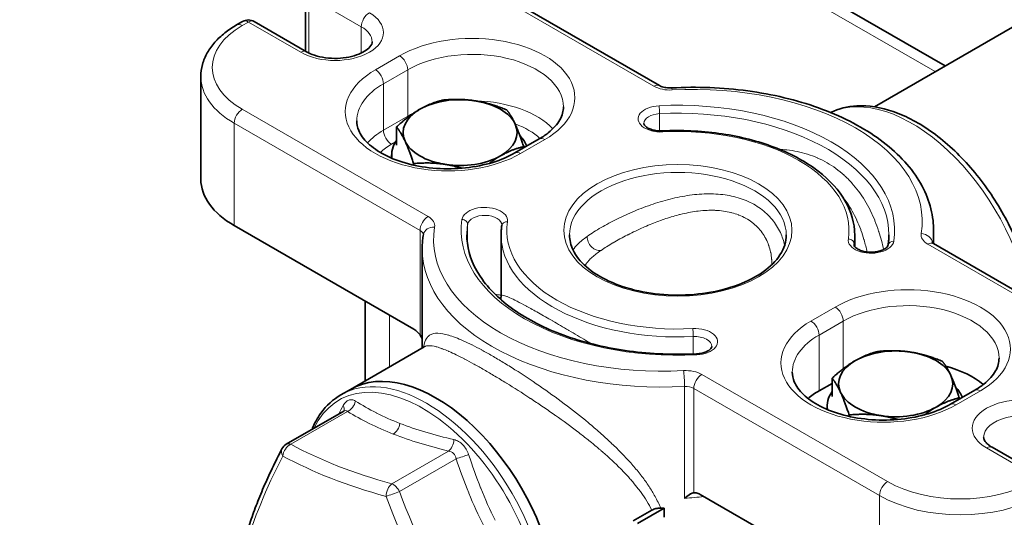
# Model space of a CAD drawing. Header units: millimetres. Extents: x 0 to 2970, y 0 to 2100.
# Tile 14 of 41: x 451 to 505, y 369 to 396. Entities that reach past the tile are written whole.
import ezdxf

# ---------------------------------------------------------------- set-up
doc = ezdxf.new("R2010")
doc.units = ezdxf.units.MM
doc.header["$LTSCALE"] = 5
doc.layers.add('Spigoli tangenti visibili(ISO)', color=7, linetype='Continuous', lineweight=15, true_color=0x00803f)
doc.layers.add('Spigoli visibili(ISO)', color=7, linetype='Continuous', lineweight=35)

msp = doc.modelspace()

# ---------------------------------------------------------------- linework, layer by layer
at = {"layer": 'Spigoli tangenti visibili(ISO)'}
for p, q in [((500.762, 393.325), (441.583, 427.492)), ((475.17, 398.405), (485.348, 392.528)), ((466.442, 394.348), (466.442, 397.448)), ((466.442, 397.448), (469.315, 395.789)), ((462.796, 395.853), (463.127, 396.044)), ((463.127, 396.044), (466, 394.386)), ((469.315, 394.348), (469.315, 395.789)), ((471.414, 394.194), (470.088, 393.429)), ((470.53, 392.664), (471.856, 393.429)), ((471.856, 390.877), (471.856, 393.429)), ((470.53, 390.112), (470.53, 392.664)), ((472.974, 385.384), (462.796, 391.26)), ((471.856, 390.877), (470.53, 390.112)), ((485.653, 390.075), (485.653, 391.021)), ((462.354, 384.881), (462.354, 390.495)), ((462.354, 390.495), (472.532, 384.619)), ((478.043, 388.836), (479.369, 389.602)), ((470.972, 389.347), (471.186, 389.47)), ((475.142, 383.805), (475.142, 384.953)), ((472.532, 384.619), (472.532, 378.894)), ((496.311, 383.809), (496.311, 383.884)), ((500.348, 383.868), (510.526, 377.992)), ((495.279, 380.416), (493.953, 379.651)), ((470.861, 377.144), (470.861, 379.97)), ((494.395, 378.885), (495.721, 379.651)), ((495.721, 377.034), (495.721, 379.651)), ((473.694, 378.969), (473.694, 378.968)), ((487.505, 377.845), (487.505, 378.799)), ((494.395, 375.823), (494.395, 378.885)), ((473.694, 378.154), (473.694, 378.154)), ((498.151, 370.848), (487.974, 376.724)), ((487.03, 376.062), (487.03, 369.939)), ((487.532, 370.234), (487.532, 375.958)), ((487.532, 375.958), (497.709, 370.082)), ((501.908, 375.058), (503.234, 375.823)), ((468.557, 374.692), (465.447, 372.896)), ((470.989, 370.726), (474.099, 372.521)), ((503.565, 372.698), (506.438, 371.039)), ((474.512, 372.101), (471.402, 370.306)), ((497.709, 370.082), (497.709, 364.469)), ((476.104, 369.902), (476.103, 369.902))]:
    msp.add_line(p, q, dxfattribs=at)
for centre, major_axis, ratio, start_param, end_param in [((467.878, 395.47), (2.656, 0), 0.57735, 3.926991, 7.068583), ((469.757, 396.044), (-0.312, -0.541), 0.57735, 3.926991, 5.497787), ((463.127, 395.534), (-0.313, 0.541), 0.57735, 5.497787, 6.283185), ((463.127, 395.534), (0.312, 0.541), 0.57735, 0, 0.785398), ((466.773, 393.557), (-5.625, 0), 0.57735, 5.497787, 7.068583), ((462.796, 395.343), (-0.313, 0.541), 0.57735, 5.497787, 6.283185), ((467.878, 394.96), (2.031, 0), 0.57735, 0, 0.785398), ((475.391, 391.898), (5.625, 0), 0.57735, 5.497787, 8.63938), ((466, 393.876), (0.312, 0.541), 0.57735, 0, 0.785398), ((475.391, 391.388), (5, 0), 0.57735, 0, 2.356194), ((471.414, 393.684), (0.313, -0.541), 0.57735, 0.785398, 2.356194), ((474.065, 391.133), (-5.625, 0), 0.57735, 5.497787, 8.63938), ((470.088, 392.919), (-0.313, 0.541), 0.57735, 3.926991, 5.497787), ((466.773, 393.046), (-6.25, 0), 0.57735, 0, 0.785398), ((474.065, 390.622), (-5, 0), 0.57735, 5.497787, 6.283185), ((485.348, 392.018), (0.312, 0.541), 0.57735, 0, 0.785398), ((486.232, 393.039), (-1.25, 0), 0.57735, 0.785398, 1.666419), ((486.351, 391.81), (-0.035, 0.624), 0.077957, 5.665545, 6.283185), ((487.545, 385.136), (12.5, 0), 0.57735, 6.187562, 7.949605), ((475.391, 388.836), (-5, 0), 0.57735, 3.630252, 4.67539), ((499.477, 382.84), (-4.688, 8.119), 0.57735, 4.156618, 6.233164), ((462.796, 390.75), (0.312, 0.541), 0.57735, 0.785398, 2.356194), ((485.735, 390.737), (-1.25, 0), 0.57735, 4.799655, 7.941248), ((486.661, 384.626), (11.875, 0), 0.57735, 6.195919, 7.941248), ((485.626, 391.201), (-0.016, 0.312), 0.071162, 4.095111, 5.665907), ((486.661, 384.371), (11.563, 0), 0.57735, 0, 1.658063), ((475.391, 388.836), (-5, 0), 0.57735, 5.407926, 5.497787), ((472.298, 390.622), (-0.313, 0.541), 0.57735, 0.785398, 0.904525), ((485.735, 390.482), (-0.938, 0), 0.57735, 4.799655, 6.283185), ((474.065, 388.071), (-5, 0), 0.57735, 5.497787, 5.794526), ((470.972, 389.857), (0.313, -0.541), 0.57735, 3.926991, 5.497787), ((475.391, 388.326), (4.375, 0), 0.57735, 0.556987, 1.002693), ((485.844, 389.763), (-0.016, 0.312), 0.071162, 5.665907, 6.283185), ((486.661, 384.626), (9.375, 0), 0.57735, 6.195919, 7.941248), ((479.369, 389.091), (-0.313, 0.541), 0.57735, 5.497787, 6.283185), ((474.065, 387.56), (4.375, 0), 0.57735, 2.356194, 2.584605), ((478.043, 388.326), (-0.313, 0.541), 0.57735, 5.497787, 6.283185), ((486.661, 384.371), (5.938, 0), 0.57735, 0, 3.141593), ((476.076, 385.161), (-1.25, 0), 0.57735, 3.054326, 6.195919), ((472.974, 384.874), (0.312, 0.541), 0.57735, 0.785398, 2.356194), ((472.09, 384.874), (1.25, 0), 0.57735, 6.187562, 7.068583), ((486.661, 384.626), (-11.875, 0), 0.57735, 6.195919, 7.941248), ((474.831, 384.969), (0.309, -0.047), 0.81339, 0.122638, 1.693435), ((476.076, 384.906), (0.938, 0), 0.57735, 0, 3.054326), ((473.334, 384.295), (-0.617, 0.102), 0.812766, 4.846603, 6.283185), ((485.777, 384.116), (-12.5, 0), 0.57735, 6.187562, 7.949605), ((486.661, 384.371), (-11.562, 0), 0.57735, 6.195919, 6.283185), ((477.321, 384.843), (-0.309, 0.047), 0.81339, 4.835027, 6.283185), ((486.661, 384.626), (-9.375, 0), 0.57735, 6.195919, 7.941248), ((472.09, 384.363), (0.625, 0), 0.57735, 0.038717, 0.785398), ((486.661, 384.371), (-9.688, 0), 0.57735, 0, 1.658063), ((482.218, 384.096), (0.357, -0.513), 0.748646, 3.882997, 5.988085), ((497.245, 384.092), (1.25, 0), 0.57735, 3.054326, 6.195919), ((496, 383.899), (0.309, -0.047), 0.81339, 0.122638, 1.693435), ((486.661, 384.371), (9.687, 0), 0.57735, 6.195919, 6.283185), ((501.232, 384.379), (-1.25, 0), 0.57735, 6.187562, 7.068583), ((499.988, 383.937), (0.617, -0.102), 0.812766, 0.195599, 1.70501), ((487.545, 384.626), (13.125, 0), 0.57735, 6.191143, 6.283185), ((485.777, 383.606), (-13.125, 0), 0.57735, 0, 1.666419), ((497.245, 383.836), (-0.938, 0), 0.57735, 6.195919, 6.283185), ((498.491, 383.773), (-0.309, 0.047), 0.81339, 4.835027, 6.283185), ((500.348, 383.358), (0.312, 0.541), 0.57735, 0, 0.785398), ((499.256, 378.12), (5.625, 0), 0.57735, 5.497787, 8.63938), ((495.279, 379.906), (-0.313, 0.541), 0.57735, 3.926991, 5.497787), ((499.256, 377.609), (5, 0), 0.57735, 0, 2.356194), ((487.587, 378.515), (1.25, 0), 0.57735, 4.799655, 7.941248), ((497.93, 377.354), (-5.625, 0), 0.57735, 5.497787, 8.63938), ((493.953, 379.14), (0.313, -0.541), 0.57735, 0.785398, 2.356194), ((487.478, 378.979), (0.016, -0.312), 0.071162, 0.953518, 2.524315), ((487.587, 378.26), (0.938, 0), 0.57735, 0, 1.658063), ((497.93, 376.844), (-5, 0), 0.57735, 5.497787, 6.283185), ((487.696, 377.541), (-0.016, 0.312), 0.071162, 5.665907, 6.283185), ((472.889, 367.49), (-4.688, 8.119), 0.57735, 3.141593, 6.283185), ((487.09, 376.214), (1.25, 0), 0.57735, 0.785398, 1.666419), ((486.97, 376.422), (-0.035, 0.624), 0.077957, 4.094749, 5.665545), ((487.974, 376.214), (-0.312, -0.541), 0.57735, 3.926991, 5.497787), ((472.684, 367.371), (4.589, -7.949), 0.57735, 5.902661, 9.805302), ((487.09, 375.703), (0.625, 0), 0.57735, 0.785398, 1.666419), ((505.443, 373.782), (-2.656, 0), 0.57735, 3.926991, 7.068583), ((503.234, 375.313), (-0.313, 0.541), 0.57735, 5.497787, 6.283185), ((467.801, 374.988), (0.549, -0.299), 0.63405, 0.079747, 0.784149), ((468.486, 375.236), (0.322, 0.536), 0.751567, 3.952868, 5.18344), ((501.908, 374.548), (-0.313, 0.541), 0.57735, 5.497787, 6.283185), ((505.443, 373.272), (-2.031, 0), 0.57735, 3.926991, 6.283185), ((470.998, 374.001), (0.228, 0.582), 0.661693, 3.833499, 5.023789), ((465.517, 372.352), (-0.299, -0.549), 0.732604, 3.920911, 5.265288), ((465.517, 372.352), (-0.313, 0.541), 0.57735, 5.657232, 6.283185), ((489.133, 383.886), (29.598, 3.815), 0.478361, 3.725626, 3.992424), ((474.029, 373.065), (0.149, 0.607), 0.55188, 3.75252, 4.983091), ((503.565, 372.187), (0.312, 0.541), 0.57735, 0, 0.785398), ((485.34, 382.07), (-21.719, -21.346), 0.333862, 5.490574, 5.757373), ((465.517, 372.352), (-0.555, 0.286), 0.661709, 0, 0.882877), ((489.188, 383.464), (-30.203, -3.893), 0.478361, 0.584033, 0.850832), ((474.855, 372.225), (0.593, 0.198), 0.017674, 4.089764, 5.320335), ((471.06, 370.181), (-0.166, -0.603), 0.579024, 3.768598, 5.112975), ((471.06, 370.181), (0.313, -0.541), 0.57735, 1.468442, 2.515639), ((486.661, 366.765), (-7.812, 0), 0.57735, 4.967692, 4.96771), ((498.151, 370.337), (-0.312, -0.541), 0.57735, 3.926991, 5.497787), ((502.129, 373.144), (-5.625, 0), 0.57735, 0.785398, 2.356194), ((471.06, 370.181), (-0.586, -0.218), 0.005895, 0.849238, 2.193615), ((494.089, 378.844), (10.164, -28.059), 0.812223, 4.722495, 4.989294), ((502.129, 372.634), (6.25, 0), 0.57735, 3.926991, 5.497787), ((493.823, 378.748), (-10.372, 28.632), 0.812223, 1.580903, 1.847701), ((485.777, 377.482), (13.125, 0), 0.57735, 4.808012, 4.889542)]:
    msp.add_ellipse(centre, major_axis=major_axis, ratio=ratio, start_param=start_param, end_param=end_param, dxfattribs=at)
msp.add_ellipse((486.661, 384.626), major_axis=(-6.25, 0), ratio=0.57735, dxfattribs=at)
for points, knots in [([(492.224, 389.066), (492.352, 389.061), (492.478, 389.051), (492.603, 389.038), (492.611, 389.037), (492.619, 389.036), (492.628, 389.035), (493.015, 388.993), (493.392, 388.916), (493.757, 388.8), (493.762, 388.799), (493.766, 388.797), (493.77, 388.796), (493.953, 388.738), (494.134, 388.67), (494.31, 388.593), (494.312, 388.592), (494.314, 388.591), (494.316, 388.59), (494.493, 388.512), (494.665, 388.425), (494.832, 388.329), (495.165, 388.137), (495.476, 387.91), (495.765, 387.649), (495.768, 387.646), (495.771, 387.643), (495.774, 387.64), (495.916, 387.512), (496.052, 387.375), (496.182, 387.232), (496.186, 387.227), (496.19, 387.222), (496.195, 387.217), (496.322, 387.075), (496.443, 386.926), (496.558, 386.772), (496.562, 386.765), (496.567, 386.759), (496.572, 386.752), (496.803, 386.438), (497.007, 386.101), (497.188, 385.74), (497.193, 385.73), (497.198, 385.72), (497.203, 385.71), (497.289, 385.536), (497.37, 385.356), (497.444, 385.173), (497.449, 385.162), (497.453, 385.151), (497.458, 385.14), (497.531, 384.958), (497.598, 384.772), (497.659, 384.584), (497.663, 384.572), (497.667, 384.561), (497.671, 384.549), (497.773, 384.232), (497.86, 383.907), (497.932, 383.574)], [0.01272792, 0.01272792, 0.01272792, 0.01272792, 0.01344651, 0.01344651, 0.01344651, 0.01349329, 0.01349329, 0.01349329, 0.01571625, 0.01571625, 0.01571625, 0.01574217, 0.01574217, 0.01574217, 0.01685345, 0.01685345, 0.01685345, 0.01686662, 0.01686662, 0.01686662, 0.01799081, 0.01799081, 0.01799081, 0.02023994, 0.02023994, 0.02023994, 0.02026447, 0.02026447, 0.02026447, 0.02136438, 0.02136438, 0.02136438, 0.02140063, 0.02140063, 0.02140063, 0.02248882, 0.02248882, 0.02248882, 0.02253507, 0.02253507, 0.02253507, 0.0247377, 0.0247377, 0.0247377, 0.02479815, 0.02479815, 0.02479815, 0.02586214, 0.02586214, 0.02586214, 0.02592674, 0.02592674, 0.02592674, 0.02698659, 0.02698659, 0.02698659, 0.02705283, 0.02705283, 0.02705283, 0.02883395, 0.02883395, 0.02883395, 0.02883395]), ([(482.462, 384.782), (482.594, 384.858), (482.732, 384.934), (482.875, 385.011), (483.018, 385.087), (483.167, 385.163), (483.319, 385.238), (483.622, 385.389), (483.941, 385.535), (484.275, 385.674), (484.442, 385.744), (484.613, 385.812), (484.784, 385.877), (484.956, 385.942), (485.128, 386.004), (485.303, 386.063), (485.477, 386.121), (485.653, 386.176), (485.831, 386.228), (486.008, 386.279), (486.188, 386.327), (486.367, 386.37), (486.726, 386.455), (487.081, 386.522), (487.436, 386.565), (487.613, 386.587), (487.789, 386.604), (487.965, 386.614), (488.142, 386.624), (488.318, 386.628), (488.49, 386.625), (488.835, 386.619), (489.167, 386.587), (489.487, 386.526), (489.647, 386.496), (489.804, 386.458), (489.957, 386.412), (490.111, 386.367), (490.261, 386.314), (490.404, 386.254), (490.69, 386.135), (490.952, 385.988), (491.191, 385.814), (491.31, 385.727), (491.424, 385.632), (491.53, 385.532), (491.636, 385.432), (491.733, 385.327), (491.824, 385.217), (492.004, 384.997), (492.155, 384.756), (492.274, 384.499), (492.377, 384.277), (492.455, 384.046), (492.509, 383.809)], [0, 0, 0, 0, 0.00089252, 0.00089252, 0.00089252, 0.00178504, 0.00178504, 0.00178504, 0.00357007, 0.00357007, 0.00357007, 0.00446259, 0.00446259, 0.00446259, 0.00535511, 0.00535511, 0.00535511, 0.00624763, 0.00624763, 0.00624763, 0.00714014, 0.00714014, 0.00714014, 0.00892518, 0.00892518, 0.00892518, 0.0098177, 0.0098177, 0.0098177, 0.01071022, 0.01071022, 0.01071022, 0.01249525, 0.01249525, 0.01249525, 0.01338777, 0.01338777, 0.01338777, 0.01428029, 0.01428029, 0.01428029, 0.01606533, 0.01606533, 0.01606533, 0.01695784, 0.01695784, 0.01695784, 0.01785036, 0.01785036, 0.01785036, 0.0196354, 0.0196354, 0.0196354, 0.02118383, 0.02118383, 0.02118383, 0.02118383]), ([(497.024, 383.441), (496.977, 383.663), (496.924, 383.882), (496.863, 384.097), (496.86, 384.106), (496.857, 384.115), (496.855, 384.124), (496.804, 384.299), (496.748, 384.472), (496.687, 384.641), (496.683, 384.65), (496.68, 384.659), (496.677, 384.668), (496.615, 384.837), (496.546, 385.004), (496.472, 385.167), (496.469, 385.175), (496.465, 385.183), (496.461, 385.191), (496.308, 385.523), (496.132, 385.836), (495.931, 386.125), (495.927, 386.131), (495.923, 386.136), (495.919, 386.142), (495.859, 386.228), (495.796, 386.312), (495.731, 386.395)], [0.007014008, 0.007014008, 0.007014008, 0.007014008, 0.008212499, 0.008212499, 0.008212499, 0.0082634, 0.0082634, 0.0082634, 0.009239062, 0.009239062, 0.009239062, 0.009289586, 0.009289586, 0.009289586, 0.010265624, 0.010265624, 0.010265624, 0.010313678, 0.010313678, 0.010313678, 0.012318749, 0.012318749, 0.012318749, 0.01235649, 0.01235649, 0.01235649, 0.012955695, 0.012955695, 0.012955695, 0.012955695]), ([(491.81, 382.746), (491.81, 382.835), (491.807, 382.925), (491.8, 383.013), (491.799, 383.026), (491.798, 383.038), (491.797, 383.05), (491.787, 383.17), (491.77, 383.288), (491.746, 383.405), (491.743, 383.416), (491.741, 383.426), (491.739, 383.437), (491.713, 383.555), (491.681, 383.671), (491.641, 383.785), (491.638, 383.794), (491.635, 383.802), (491.632, 383.811), (491.59, 383.927), (491.541, 384.04), (491.485, 384.15), (491.482, 384.156), (491.479, 384.162), (491.476, 384.168), (491.356, 384.395), (491.206, 384.605), (491.023, 384.794), (490.932, 384.888), (490.832, 384.977), (490.726, 385.058), (490.724, 385.06), (490.721, 385.062), (490.718, 385.065), (490.615, 385.143), (490.506, 385.214), (490.392, 385.279), (490.385, 385.283), (490.378, 385.286), (490.371, 385.29), (490.26, 385.352), (490.142, 385.407), (490.02, 385.456), (490.009, 385.461), (489.997, 385.465), (489.985, 385.47), (489.866, 385.516), (489.74, 385.557), (489.612, 385.59), (489.596, 385.594), (489.579, 385.599), (489.563, 385.603), (489.296, 385.669), (489.018, 385.707), (488.73, 385.72), (488.705, 385.721), (488.68, 385.722), (488.654, 385.723), (488.525, 385.727), (488.394, 385.726), (488.261, 385.721), (488.1, 385.714), (487.938, 385.7), (487.776, 385.681), (487.744, 385.677), (487.712, 385.673), (487.681, 385.669), (487.386, 385.63), (487.091, 385.572), (486.794, 385.498), (486.761, 385.49), (486.728, 385.481), (486.694, 385.472), (486.562, 385.438), (486.429, 385.4), (486.297, 385.36), (486.264, 385.35), (486.232, 385.34), (486.199, 385.33), (486.066, 385.288), (485.935, 385.244), (485.804, 385.198), (485.773, 385.187), (485.743, 385.176), (485.712, 385.165), (485.58, 385.117), (485.448, 385.067), (485.318, 385.015), (485.29, 385.004), (485.262, 384.993), (485.235, 384.982), (485.101, 384.928), (484.969, 384.872), (484.838, 384.815), (484.814, 384.805), (484.79, 384.794), (484.767, 384.784), (484.475, 384.655), (484.196, 384.521), (483.93, 384.386), (483.915, 384.379), (483.901, 384.372), (483.887, 384.365), (483.757, 384.298), (483.63, 384.231), (483.506, 384.164), (483.497, 384.159), (483.488, 384.155), (483.479, 384.15), (483.354, 384.081), (483.233, 384.013), (483.117, 383.946), (483.111, 383.943), (483.106, 383.94), (483.1, 383.937), (482.858, 383.795), (482.64, 383.66), (482.448, 383.527)], [0.03346454, 0.03346454, 0.03346454, 0.03346454, 0.03401856, 0.03401856, 0.03401856, 0.03409512, 0.03409512, 0.03409512, 0.03484555, 0.03484555, 0.03484555, 0.03491504, 0.03491504, 0.03491504, 0.03567253, 0.03567253, 0.03567253, 0.03573058, 0.03573058, 0.03573058, 0.03649952, 0.03649952, 0.03649952, 0.03654186, 0.03654186, 0.03654186, 0.0381535, 0.0381535, 0.0381535, 0.0389581, 0.0389581, 0.0389581, 0.03898049, 0.03898049, 0.03898049, 0.0397607, 0.0397607, 0.0397607, 0.03980747, 0.03980747, 0.03980747, 0.04056341, 0.04056341, 0.04056341, 0.04063446, 0.04063446, 0.04063446, 0.0413665, 0.0413665, 0.0413665, 0.04146145, 0.04146145, 0.04146145, 0.0429814, 0.0429814, 0.0429814, 0.04311543, 0.04311543, 0.04311543, 0.04379374, 0.04379374, 0.04379374, 0.04460983, 0.04460983, 0.04460983, 0.0447694, 0.0447694, 0.0447694, 0.04625571, 0.04625571, 0.04625571, 0.04642338, 0.04642338, 0.04642338, 0.04708575, 0.04708575, 0.04708575, 0.04725037, 0.04725037, 0.04725037, 0.04792027, 0.04792027, 0.04792027, 0.04807736, 0.04807736, 0.04807736, 0.04875941, 0.04875941, 0.04875941, 0.04890434, 0.04890434, 0.04890434, 0.04960345, 0.04960345, 0.04960345, 0.04973133, 0.04973133, 0.04973133, 0.05130223, 0.05130223, 0.05130223, 0.05138531, 0.05138531, 0.05138531, 0.05215609, 0.05215609, 0.05215609, 0.0522123, 0.0522123, 0.0522123, 0.05300226, 0.05300226, 0.05300226, 0.05303929, 0.05303929, 0.05303929, 0.05469326, 0.05469326, 0.05469326, 0.05469326]), ([(481.696, 384.294), (481.807, 384.374), (481.926, 384.454), (482.182, 384.616), (482.318, 384.699), (482.462, 384.782)], [0.059111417, 0.059111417, 0.059111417, 0.059111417, 0.060087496, 0.060087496, 0.061063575, 0.061063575, 0.061063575, 0.061063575]), ([(480.912, 383.558), (480.983, 383.662), (481.074, 383.767), (481.322, 384.01), (481.492, 384.148), (481.696, 384.294)], [0.055920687, 0.055920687, 0.055920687, 0.055920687, 0.057325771, 0.057325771, 0.059111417, 0.059111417, 0.059111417, 0.059111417]), ([(482.448, 383.527), (482.255, 383.395), (482.094, 383.271), (481.96, 383.15), (481.957, 383.147), (481.953, 383.144), (481.95, 383.141), (481.887, 383.083), (481.831, 383.027), (481.781, 382.97), (481.778, 382.966), (481.774, 382.963), (481.771, 382.959), (481.723, 382.903), (481.681, 382.848), (481.646, 382.794), (481.643, 382.789), (481.64, 382.785), (481.637, 382.78), (481.616, 382.746), (481.598, 382.713), (481.582, 382.68)], [0.001741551, 0.001741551, 0.001741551, 0.001741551, 0.003397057, 0.003397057, 0.003397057, 0.003438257, 0.003438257, 0.003438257, 0.00422481, 0.00422481, 0.00422481, 0.00427958, 0.00427958, 0.00427958, 0.005052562, 0.005052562, 0.005052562, 0.005117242, 0.005117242, 0.005117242, 0.005596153, 0.005596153, 0.005596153, 0.005596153]), ([(476.661, 381.102), (476.68, 381.102), (476.699, 381.102), (476.717, 381.102), (476.784, 381.101), (476.842, 381.094), (476.888, 381.081), (476.924, 381.07), (476.952, 381.057), (476.973, 381.04)], [0.0033638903, 0.0033638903, 0.0033638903, 0.0033638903, 0.0034956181, 0.0034956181, 0.0034956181, 0.0039823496, 0.0039823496, 0.0039823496, 0.0043522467, 0.0043522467, 0.0043522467, 0.0043522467]), ([(476.973, 381.028), (476.973, 381.054), (476.99, 381.067), (477.026, 381.068), (477.026, 381.068), (477.027, 381.068), (477.028, 381.068), (477.061, 381.068), (477.111, 381.058), (477.178, 381.035), (477.181, 381.035), (477.183, 381.034), (477.185, 381.033), (477.218, 381.022), (477.256, 381.008), (477.297, 380.991), (477.3, 380.99), (477.303, 380.989), (477.306, 380.988), (477.348, 380.971), (477.395, 380.951), (477.446, 380.928), (477.449, 380.926), (477.453, 380.925), (477.456, 380.923), (477.563, 380.875), (477.688, 380.815), (477.835, 380.74), (477.84, 380.738), (477.845, 380.736), (477.849, 380.733), (477.998, 380.658), (478.17, 380.567), (478.362, 380.464), (478.366, 380.462), (478.371, 380.459), (478.376, 380.456), (478.57, 380.352), (478.784, 380.234), (479.019, 380.102), (479.021, 380.1), (479.024, 380.099), (479.026, 380.098), (479.263, 379.965), (479.524, 379.816), (479.801, 379.656), (479.803, 379.655), (479.806, 379.653), (479.809, 379.652), (480.085, 379.492), (480.375, 379.323), (480.676, 379.145), (480.682, 379.142), (480.688, 379.138), (480.694, 379.135), (480.993, 378.958), (481.304, 378.773), (481.625, 378.581), (481.635, 378.575), (481.644, 378.569), (481.653, 378.564), (481.738, 378.513), (481.824, 378.462), (481.909, 378.41)], [0.00175855, 0.00175855, 0.00175855, 0.00175855, 0.00377569, 0.00377569, 0.00377569, 0.00382003, 0.00382003, 0.00382003, 0.00566354, 0.00566354, 0.00566354, 0.00571998, 0.00571998, 0.00571998, 0.00660746, 0.00660746, 0.00660746, 0.00666718, 0.00666718, 0.00666718, 0.00755138, 0.00755138, 0.00755138, 0.00761248, 0.00761248, 0.00761248, 0.00943923, 0.00943923, 0.00943923, 0.00949721, 0.00949721, 0.00949721, 0.01132707, 0.01132707, 0.01132707, 0.0113726, 0.0113726, 0.0113726, 0.01321492, 0.01321492, 0.01321492, 0.01323298, 0.01323298, 0.01323298, 0.01508487, 0.01508487, 0.01508487, 0.01510276, 0.01510276, 0.01510276, 0.01695316, 0.01695316, 0.01695316, 0.01699061, 0.01699061, 0.01699061, 0.01882493, 0.01882493, 0.01882493, 0.01887845, 0.01887845, 0.01887845, 0.01936328, 0.01936328, 0.01936328, 0.01936328]), ([(485.723, 369.394), (485.63, 369.612), (485.524, 369.827), (485.407, 370.038), (485.306, 370.22), (485.197, 370.399), (485.08, 370.577), (485.062, 370.604), (485.044, 370.631), (485.026, 370.659), (484.903, 370.841), (484.772, 371.021), (484.635, 371.199), (484.618, 371.22), (484.602, 371.241), (484.585, 371.263), (484.442, 371.445), (484.29, 371.627), (484.133, 371.806), (484.119, 371.822), (484.106, 371.838), (484.092, 371.853), (483.755, 372.233), (483.394, 372.601), (483.012, 372.963), (483.004, 372.971), (482.996, 372.978), (482.989, 372.985), (482.798, 373.165), (482.603, 373.343), (482.402, 373.52), (482.397, 373.525), (482.392, 373.53), (482.387, 373.534), (482.183, 373.713), (481.974, 373.892), (481.762, 374.068), (481.76, 374.07), (481.757, 374.072), (481.754, 374.075), (481.326, 374.431), (480.886, 374.776), (480.438, 375.113), (479.989, 375.45), (479.528, 375.782), (479.076, 376.094), (479.074, 376.096), (479.072, 376.097), (479.07, 376.099), (478.619, 376.41), (478.174, 376.705), (477.736, 376.983), (477.516, 377.123), (477.3, 377.258), (477.091, 377.384), (476.883, 377.511), (476.681, 377.63), (476.485, 377.744), (476.289, 377.857), (476.099, 377.963), (475.915, 378.063), (475.913, 378.064), (475.911, 378.065), (475.91, 378.066), (475.727, 378.164), (475.551, 378.256), (475.384, 378.34), (475.382, 378.341), (475.379, 378.342), (475.377, 378.343), (475.043, 378.51), (474.745, 378.644), (474.48, 378.746), (474.478, 378.746), (474.475, 378.747), (474.473, 378.748), (474.341, 378.799), (474.217, 378.841), (474.102, 378.876), (474.1, 378.876), (474.098, 378.877), (474.096, 378.877), (473.981, 378.911), (473.875, 378.937), (473.778, 378.955), (473.777, 378.955), (473.776, 378.955), (473.774, 378.955), (473.577, 378.991), (473.414, 378.993), (473.278, 378.964), (473.21, 378.949), (473.149, 378.927), (473.094, 378.896), (473.094, 378.895), (473.093, 378.895), (473.092, 378.894), (473.038, 378.863), (472.99, 378.824), (472.949, 378.777), (472.947, 378.776), (472.946, 378.774), (472.945, 378.773), (472.862, 378.678), (472.802, 378.552), (472.759, 378.39), (472.758, 378.384), (472.756, 378.378), (472.754, 378.372), (472.742, 378.324), (472.731, 378.273), (472.722, 378.218)], [0.00412605, 0.00412605, 0.00412605, 0.00412605, 0.00548835, 0.00548835, 0.00548835, 0.00666832, 0.00666832, 0.00666832, 0.00685066, 0.00685066, 0.00685066, 0.0080679, 0.0080679, 0.0080679, 0.00821296, 0.00821296, 0.00821296, 0.00946456, 0.00946456, 0.00946456, 0.00957527, 0.00957527, 0.00957527, 0.01224463, 0.01224463, 0.01224463, 0.01229988, 0.01229988, 0.01229988, 0.01362819, 0.01362819, 0.01362819, 0.01366218, 0.01366218, 0.01366218, 0.0150076, 0.0150076, 0.0150076, 0.01502449, 0.01502449, 0.01502449, 0.0177491, 0.0177491, 0.0177491, 0.02047371, 0.02047371, 0.02047371, 0.0204858, 0.0204858, 0.0204858, 0.02319832, 0.02319832, 0.02319832, 0.02456062, 0.02456062, 0.02456062, 0.02591695, 0.02591695, 0.02591695, 0.02727263, 0.02727263, 0.02727263, 0.02728523, 0.02728523, 0.02728523, 0.02862862, 0.02862862, 0.02862862, 0.02864754, 0.02864754, 0.02864754, 0.03134839, 0.03134839, 0.03134839, 0.03137215, 0.03137215, 0.03137215, 0.03271236, 0.03271236, 0.03271236, 0.03273445, 0.03273445, 0.03273445, 0.03408019, 0.03408019, 0.03408019, 0.03409676, 0.03409676, 0.03409676, 0.03682137, 0.03682137, 0.03682137, 0.03818367, 0.03818367, 0.03818367, 0.03820785, 0.03820785, 0.03820785, 0.03954598, 0.03954598, 0.03954598, 0.03959179, 0.03959179, 0.03959179, 0.04227059, 0.04227059, 0.04227059, 0.04237243, 0.04237243, 0.04237243, 0.04315807, 0.04315807, 0.04315807, 0.04315807]), ([(472.751, 378.235), (472.764, 378.243), (472.778, 378.25), (472.793, 378.256), (472.803, 378.26), (472.813, 378.264), (472.824, 378.268), (472.865, 378.283), (472.91, 378.292), (472.96, 378.297), (472.971, 378.298), (472.983, 378.298), (472.994, 378.299), (473.113, 378.304), (473.255, 378.284), (473.425, 378.239), (473.437, 378.236), (473.449, 378.232), (473.461, 378.229), (473.544, 378.205), (473.634, 378.176), (473.732, 378.14), (473.743, 378.136), (473.755, 378.132), (473.766, 378.128), (473.868, 378.09), (473.977, 378.045), (474.093, 377.995), (474.103, 377.991), (474.113, 377.986), (474.123, 377.982), (474.373, 377.872), (474.653, 377.736), (474.967, 377.572), (474.973, 377.569), (474.979, 377.566), (474.985, 377.562), (475.143, 377.48), (475.311, 377.389), (475.484, 377.294), (475.488, 377.292), (475.491, 377.29), (475.494, 377.288), (475.671, 377.19), (475.854, 377.087), (476.043, 376.978), (476.236, 376.867), (476.434, 376.75), (476.639, 376.627), (476.837, 376.509), (477.041, 376.385), (477.249, 376.257), (477.257, 376.252), (477.265, 376.247), (477.273, 376.242), (477.691, 375.983), (478.116, 375.713), (478.548, 375.429), (478.566, 375.418), (478.583, 375.406), (478.6, 375.395), (478.803, 375.261), (479.008, 375.125), (479.213, 374.986), (479.436, 374.834), (479.659, 374.681), (479.879, 374.526), (479.907, 374.506), (479.935, 374.487), (479.963, 374.467), (480.375, 374.177), (480.781, 373.88), (481.178, 373.576), (481.217, 373.547), (481.255, 373.517), (481.293, 373.488), (481.467, 373.354), (481.639, 373.218), (481.808, 373.082), (481.851, 373.048), (481.894, 373.013), (481.937, 372.978), (482.098, 372.847), (482.256, 372.714), (482.412, 372.581), (482.458, 372.541), (482.505, 372.501), (482.551, 372.461), (482.893, 372.162), (483.22, 371.859), (483.528, 371.547), (483.58, 371.494), (483.632, 371.441), (483.683, 371.388), (483.803, 371.262), (483.921, 371.134), (484.035, 371.005), (484.087, 370.946), (484.139, 370.886), (484.19, 370.826), (484.295, 370.702), (484.396, 370.576), (484.493, 370.449), (484.543, 370.383), (484.593, 370.317), (484.641, 370.25), (484.866, 369.937), (485.066, 369.615), (485.232, 369.279)], [0.061729, 0.061729, 0.061729, 0.061729, 0.06211423, 0.06211423, 0.06211423, 0.06238457, 0.06238457, 0.06238457, 0.06343629, 0.06343629, 0.06343629, 0.06366993, 0.06366993, 0.06366993, 0.06607619, 0.06607619, 0.06607619, 0.06624066, 0.06624066, 0.06624066, 0.06739337, 0.06739337, 0.06739337, 0.06752603, 0.06752603, 0.06752603, 0.06870837, 0.06870837, 0.06870837, 0.06881139, 0.06881139, 0.06881139, 0.07133318, 0.07133318, 0.07133318, 0.07138212, 0.07138212, 0.07138212, 0.07264294, 0.07264294, 0.07264294, 0.07266749, 0.07266749, 0.07266749, 0.07395248, 0.07395248, 0.07395248, 0.07526244, 0.07526244, 0.07526244, 0.07652359, 0.07652359, 0.07652359, 0.07657203, 0.07657203, 0.07657203, 0.07909432, 0.07909432, 0.07909432, 0.07919643, 0.07919643, 0.07919643, 0.08037968, 0.08037968, 0.08037968, 0.08166505, 0.08166505, 0.08166505, 0.08182842, 0.08182842, 0.08182842, 0.08423578, 0.08423578, 0.08423578, 0.08446799, 0.08446799, 0.08446799, 0.08552114, 0.08552114, 0.08552114, 0.08579002, 0.08579002, 0.08579002, 0.08680651, 0.08680651, 0.08680651, 0.08711265, 0.08711265, 0.08711265, 0.08937724, 0.08937724, 0.08937724, 0.089758, 0.089758, 0.089758, 0.09066261, 0.09066261, 0.09066261, 0.09107981, 0.09107981, 0.09107981, 0.09194797, 0.09194797, 0.09194797, 0.09240002, 0.09240002, 0.09240002, 0.0945187, 0.0945187, 0.0945187, 0.0945187]), ([(468.323, 375.021), (468.363, 375.096), (468.409, 375.159), (468.459, 375.208), (468.51, 375.257), (468.566, 375.294), (468.624, 375.315), (468.683, 375.336), (468.745, 375.342), (468.807, 375.334), (468.869, 375.325), (468.93, 375.301), (468.991, 375.263)], [0, 0, 0, 0, 0.000518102, 0.000518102, 0.000518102, 0.001036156, 0.001036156, 0.001036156, 0.001553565, 0.001553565, 0.001553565, 0.00207241, 0.00207241, 0.00207241, 0.00207241]), ([(468.991, 375.263), (469.357, 375.036), (469.741, 374.817), (470.147, 374.612), (470.149, 374.61), (470.151, 374.609), (470.154, 374.608), (470.558, 374.404), (470.984, 374.212), (471.434, 374.036)], [0, 0, 0, 0, 0.003113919, 0.003113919, 0.003113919, 0.003130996, 0.003130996, 0.003130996, 0.006227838, 0.006227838, 0.006227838, 0.006227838]), ([(468.557, 374.692), (468.533, 374.714), (468.507, 374.728), (468.478, 374.735), (468.45, 374.741), (468.42, 374.739), (468.389, 374.728), (468.378, 374.724), (468.366, 374.718), (468.354, 374.711)], [0, 0, 0, 0, 0.0002654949, 0.0002654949, 0.0002654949, 0.0005309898, 0.0005309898, 0.0005309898, 0.0006331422, 0.0006331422, 0.0006331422, 0.0006331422]), ([(471.068, 373.456), (470.604, 373.638), (470.165, 373.833), (469.75, 374.038), (469.748, 374.039), (469.747, 374.04), (469.745, 374.041), (469.328, 374.247), (468.933, 374.465), (468.557, 374.692)], [0, 0, 0, 0, 0.003177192, 0.003177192, 0.003177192, 0.003188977, 0.003188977, 0.003188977, 0.006377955, 0.006377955, 0.006377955, 0.006377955]), ([(471.434, 374.036), (471.884, 373.859), (472.358, 373.699), (472.849, 373.553), (472.852, 373.552), (472.855, 373.551), (472.858, 373.55), (473.353, 373.403), (473.865, 373.271), (474.391, 373.148)], [0, 0, 0, 0, 0.003093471, 0.003093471, 0.003093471, 0.003113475, 0.003113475, 0.003113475, 0.00622695, 0.00622695, 0.00622695, 0.00622695]), ([(474.099, 372.521), (473.559, 372.653), (473.034, 372.796), (472.527, 372.951), (472.525, 372.951), (472.524, 372.952), (472.522, 372.953), (472.017, 373.107), (471.532, 373.275), (471.068, 373.456)], [0, 0, 0, 0, 0.003188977, 0.003188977, 0.003188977, 0.003200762, 0.003200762, 0.003200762, 0.006377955, 0.006377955, 0.006377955, 0.006377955]), ([(474.391, 373.148), (474.479, 373.128), (474.565, 373.094), (474.647, 373.046), (474.728, 372.999), (474.807, 372.937), (474.877, 372.865), (474.948, 372.794), (475.011, 372.711), (475.065, 372.62), (475.119, 372.529), (475.162, 372.433), (475.196, 372.33)], [0, 0, 0, 0, 0.000518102, 0.000518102, 0.000518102, 0.001036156, 0.001036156, 0.001036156, 0.001553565, 0.001553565, 0.001553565, 0.00207241, 0.00207241, 0.00207241, 0.00207241]), ([(474.512, 372.101), (474.501, 372.156), (474.484, 372.207), (474.46, 372.256), (474.436, 372.304), (474.404, 372.349), (474.368, 372.386), (474.332, 372.423), (474.289, 372.454), (474.245, 372.476), (474.199, 372.499), (474.15, 372.514), (474.099, 372.521)], [0, 0, 0, 0, 0.000265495, 0.000265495, 0.000265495, 0.00053099, 0.00053099, 0.00053099, 0.000793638, 0.000793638, 0.000793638, 0.00106198, 0.00106198, 0.00106198, 0.00106198]), ([(475.196, 372.33), (475.396, 371.712), (475.614, 371.101), (475.855, 370.499), (475.857, 370.496), (475.858, 370.493), (475.859, 370.489), (476.099, 369.892), (476.361, 369.304), (476.649, 368.729)], [0, 0, 0, 0, 0.003113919, 0.003113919, 0.003113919, 0.003130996, 0.003130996, 0.003130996, 0.006227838, 0.006227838, 0.006227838, 0.006227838]), ([(476.024, 368.414), (475.727, 369.007), (475.455, 369.61), (475.205, 370.222), (475.204, 370.225), (475.203, 370.227), (475.202, 370.229), (474.952, 370.844), (474.723, 371.469), (474.512, 372.101)], [0, 0, 0, 0, 0.003177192, 0.003177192, 0.003177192, 0.003188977, 0.003188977, 0.003188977, 0.006377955, 0.006377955, 0.006377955, 0.006377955])]:
    msp.add_open_spline(points, degree=3, knots=knots, dxfattribs=at)
for points in [[(496.348, 383.856), (496.363, 383.801), (496.376, 383.746), (496.389, 383.691)], [(476.974, 381.039), (476.974, 381.039), (476.974, 381.039), (476.974, 381.039)], [(468.077, 374.552), (468.157, 374.707), (468.239, 374.864), (468.323, 375.021)]]:
    msp.add_open_spline(points, degree=3, dxfattribs=at)
at = {"layer": 'Spigoli visibili(ISO)'}
for p, q in [((501.311, 393.642), (441.583, 428.126)), ((497.425, 391.398), (514.294, 401.137)), ((485.66, 392.559), (475.483, 398.435)), ((466.259, 397.703), (466.259, 394.448)), ((462.815, 396.075), (462.483, 395.884)), ((466.313, 394.417), (463.44, 396.075)), ((460.523, 387.433), (460.523, 393.046)), ((471.243, 389.299), (471.243, 390.296)), ((479.056, 389.633), (477.73, 388.867)), ((478.214, 389.146), (478.214, 389.217)), ((470.978, 388.581), (470.978, 388.76)), ((472.177, 388.202), (472.177, 388.283)), ((488.142, 385.714), (488.142, 385.714)), ((487.552, 385.651), (487.551, 385.651)), ((472.188, 379.204), (462.354, 384.881)), ((476.973, 381.032), (476.973, 384.371)), ((496.348, 383.737), (496.348, 384.371)), ((500.67, 383.894), (500.67, 384.626)), ((472.652, 378.178), (472.652, 383.606)), ((510.838, 378.023), (500.66, 383.899)), ((476.973, 381.028), (476.973, 381.028)), ((469.534, 376.378), (469.534, 380.736)), ((468.715, 375.905), (472.751, 378.235)), ((472.751, 378.235), (472.751, 378.235)), ((476.603, 376.649), (476.603, 376.649)), ((495.108, 376.235), (494.395, 375.823)), ((495.108, 375.52), (495.108, 376.517)), ((468.715, 375.905), (468.202, 375.609)), ((502.921, 375.854), (501.595, 375.089)), ((494.843, 374.802), (494.843, 374.981)), ((502.079, 375.368), (502.079, 375.439)), ((465.205, 372.893), (468.354, 374.711)), ((496.042, 374.424), (496.042, 374.505)), ((480.684, 373.947), (480.684, 373.947)), ((506.75, 371.07), (503.878, 372.729)), ((484.862, 370.894), (484.862, 370.894)), ((497.709, 364.469), (487.875, 370.147)), ((476.343, 369.366), (476.343, 369.365)), ((484.211, 368.69), (485.232, 369.279)), ((484.451, 368.551), (485.911, 369.394)), ((485.911, 369.394), (485.911, 368.889))]:
    msp.add_line(p, q, dxfattribs=at)
for centre, start, end in [((463.127, 395.534), 60, 120), ((465.517, 372.352), 120, 152.7193)]:
    msp.add_arc(centre, 0.625, start, end, dxfattribs=at)
for centre, major_axis, start_param, end_param in [((474.728, 389.984), (3.125, 0), 1.308997, 2.356194), ((474.728, 389.984), (3.125, 0), 0.261799, 1.308997), ((474.728, 389.984), (-3.125, 0), 5.497787, 6.544985), ((474.728, 389.984), (3.125, 0), 5.497787, 6.544985), ((474.728, 388.76), (-3.75, 0), 5.905342, 6.36857), ((474.728, 389.984), (-3.125, 0), 0.261799, 1.308997), ((474.728, 388.76), (3.75, 0), 0.22566, 0.50481), ((474.728, 389.984), (-3.125, 0), 1.308997, 2.356194), ((466.773, 387.433), (-6.25, 0), 0, 0.785398), ((498.593, 376.206), (3.125, 0), 1.308997, 2.356194), ((498.593, 376.206), (3.125, 0), 0.261799, 1.308997), ((473.403, 367.786), (4.688, -8.119), 0, 3.141593), ((473.403, 367.786), (4.688, -8.119), 0, 3.141593), ((498.593, 376.206), (-3.125, 0), 5.497787, 6.544985), ((499.256, 374.548), (-5, 0), 3.738246, 4.281494), ((498.593, 376.206), (3.125, 0), 5.497787, 6.544985), ((478.264, 370.593), (-3.281, 5.683), 5.814072, 5.814083), ((498.593, 374.981), (3.75, 0), 0.22566, 0.50481), ((497.93, 373.782), (-5, 0), 5.497787, 5.686532), ((498.593, 374.981), (-3.75, 0), 5.905342, 6.36857), ((498.593, 376.206), (-3.125, 0), 0.261799, 1.308997), ((473.402, 367.786), (-4.062, 7.036), 6.232738, 6.232746), ((498.593, 376.206), (-3.125, 0), 1.308997, 2.356194), ((474.287, 368.296), (-4.063, 7.037), 0.156526, 0.156532), ((478.264, 370.593), (-3.281, 5.683), 5.040645, 5.040691), ((473.403, 367.786), (-3.281, 5.683), 5.016163, 5.016174), ((486.661, 364.979), (-10.062, 0), 4.878954, 4.879008), ((478.927, 370.975), (2.656, -4.601), 4.773546, 4.773665), ((485.777, 376.971), (13.125, 0), 4.708257, 4.722594)]:
    msp.add_ellipse(centre, major_axis=major_axis, ratio=0.57735, start_param=start_param, end_param=end_param, dxfattribs=at)
for points, knots in [([(460.523, 393.046), (460.523, 393.273), (460.555, 393.5), (460.675, 393.94), (460.765, 394.153), (460.993, 394.56), (461.133, 394.753), (461.453, 395.116), (461.634, 395.286), (462.033, 395.603), (462.251, 395.75), (462.483, 395.884)], [2.3561945, 2.3561945, 2.3561945, 2.3561945, 2.5132741, 2.5132741, 2.6703538, 2.6703538, 2.8274334, 2.8274334, 2.984513, 2.984513, 3.1415927, 3.1415927, 3.1415927, 3.1415927]), ([(469.91, 394.96), (469.91, 394.889), (469.886, 394.802), (469.711, 394.603), (469.616, 394.522), (469.371, 394.37), (469.224, 394.3), (468.885, 394.18), (468.692, 394.132), (468.28, 394.066), (468.06, 394.049), (467.62, 394.054), (467.4, 394.074), (466.986, 394.15), (466.794, 394.204), (466.508, 394.314), (466.404, 394.364), (466.313, 394.417)], [5.497787, 5.497787, 5.497787, 5.497787, 5.969026, 5.969026, 6.248919, 6.248919, 6.519234, 6.519234, 6.798307, 6.798307, 7.08483, 7.08483, 7.373817, 7.373817, 7.659662, 7.659662, 7.853982, 7.853982, 7.853982, 7.853982]), ([(486.317, 392.434), (486.265, 392.431), (486.212, 392.431), (486.108, 392.436), (486.057, 392.441), (485.959, 392.456), (485.912, 392.466), (485.825, 392.489), (485.785, 392.502), (485.715, 392.53), (485.685, 392.545), (485.66, 392.559)], [0.689775, 0.689775, 0.689775, 0.689775, 0.8659793, 0.8659793, 1.0421835, 1.0421835, 1.2183878, 1.2183878, 1.3945921, 1.3945921, 1.5707963, 1.5707963, 1.5707963, 1.5707963]), ([(486.317, 392.434), (487.709, 392.511), (489.121, 392.456), (491.849, 392.087), (493.163, 391.772), (495.567, 390.908), (496.656, 390.358), (498.493, 389.063), (499.241, 388.318), (500.281, 386.718), (500.588, 385.866), (500.665, 384.875), (500.67, 384.751), (500.67, 384.626)], [3.831368, 3.831368, 3.831368, 3.831368, 4.157492, 4.157492, 4.483872, 4.483872, 4.811524, 4.811524, 5.138859, 5.138859, 5.452817, 5.452817, 5.497787, 5.497787, 5.497787, 5.497787]), ([(480.391, 391.388), (480.391, 391.274), (480.376, 391.161), (480.313, 390.929), (480.264, 390.811), (480.129, 390.57), (480.042, 390.448), (479.827, 390.206), (479.7, 390.085), (479.406, 389.851), (479.24, 389.739), (479.056, 389.633)], [5.4977871, 5.4977871, 5.4977871, 5.4977871, 5.6548668, 5.6548668, 5.8119464, 5.8119464, 5.969026, 5.969026, 6.1261057, 6.1261057, 6.2831853, 6.2831853, 6.2831853, 6.2831853]), ([(495.028, 391.085), (495.47, 391.297), (495.958, 391.417), (497.109, 391.482), (497.783, 391.373), (499.191, 390.887), (499.927, 390.49), (501.359, 389.449), (502.055, 388.802), (503.332, 387.335), (503.913, 386.514), (504.909, 384.781), (505.323, 383.869), (505.888, 382.2), (506.073, 381.445), (506.18, 380.712)], [3.970953, 3.970953, 3.970953, 3.970953, 4.210596, 4.210596, 4.513795, 4.513795, 4.841058, 4.841058, 5.172336, 5.172336, 5.501804, 5.501804, 5.830422, 5.830422, 6.100933, 6.100933, 6.100933, 6.100933]), ([(477.73, 388.867), (477.381, 388.665), (476.968, 388.488), (476.052, 388.208), (475.548, 388.107), (474.502, 387.994), (473.959, 387.985), (472.896, 388.06), (472.375, 388.144), (471.416, 388.396), (470.977, 388.563), (470.227, 388.951), (469.915, 389.172), (469.435, 389.633), (469.27, 389.872), (469.1, 390.279), (469.065, 390.451), (469.065, 390.622)], [6.283185, 6.283185, 6.283185, 6.283185, 6.58221, 6.58221, 6.884716, 6.884716, 7.190086, 7.190086, 7.495737, 7.495737, 7.798974, 7.798974, 8.098406, 8.098406, 8.401929, 8.401929, 8.63938, 8.63938, 8.63938, 8.63938]), ([(485.828, 390.075), (485.726, 390.07), (485.623, 390.073), (485.424, 390.097), (485.329, 390.116), (485.159, 390.168), (485.084, 390.2), (484.962, 390.267), (484.914, 390.303), (484.844, 390.37), (484.823, 390.4), (484.8, 390.449), (484.797, 390.466), (484.797, 390.482)], [0.698132, 0.698132, 0.698132, 0.698132, 0.984775, 0.984775, 1.270251, 1.270251, 1.548771, 1.548771, 1.81711, 1.81711, 2.0858, 2.0858, 2.356194, 2.356194, 2.356194, 2.356194]), ([(485.828, 390.075), (486.856, 390.127), (487.899, 390.082), (489.909, 389.802), (490.876, 389.567), (492.639, 388.927), (493.435, 388.522), (494.773, 387.575), (495.315, 387.034), (496.071, 385.873), (496.291, 385.256), (496.345, 384.543), (496.348, 384.457), (496.348, 384.371)], [3.839724, 3.839724, 3.839724, 3.839724, 4.163821, 4.163821, 4.488109, 4.488109, 4.813267, 4.813267, 5.138283, 5.138283, 5.454412, 5.454412, 5.497787, 5.497787, 5.497787, 5.497787]), ([(476.973, 384.371), (476.973, 384.406), (476.974, 384.44), (476.976, 384.51), (476.977, 384.544), (476.982, 384.613), (476.984, 384.648), (476.991, 384.717), (476.994, 384.752), (477.003, 384.821), (477.007, 384.855), (477.012, 384.89)], [2.35619449, 2.35619449, 2.35619449, 2.35619449, 2.37364778, 2.37364778, 2.39110108, 2.39110108, 2.40855437, 2.40855437, 2.42600766, 2.42600766, 2.44346095, 2.44346095, 2.44346095, 2.44346095]), ([(477.014, 384.906), (477.014, 384.905), (477.014, 384.904), (477.014, 384.901), (477.014, 384.9), (477.013, 384.898), (477.013, 384.897), (477.013, 384.895), (477.013, 384.894), (477.013, 384.892), (477.013, 384.891), (477.012, 384.89)], [5.49778714, 5.49778714, 5.49778714, 5.49778714, 5.51524044, 5.51524044, 5.53269373, 5.53269373, 5.55014702, 5.55014702, 5.56760031, 5.56760031, 5.58505361, 5.58505361, 5.58505361, 5.58505361]), ([(472.652, 383.606), (472.652, 383.658), (472.653, 383.711), (472.656, 383.817), (472.659, 383.87), (472.666, 383.976), (472.67, 384.028), (472.681, 384.134), (472.687, 384.187), (472.701, 384.292), (472.709, 384.345), (472.717, 384.397)], [2.35619449, 2.35619449, 2.35619449, 2.35619449, 2.37531912, 2.37531912, 2.39444376, 2.39444376, 2.41356839, 2.41356839, 2.43269302, 2.43269302, 2.45181765, 2.45181765, 2.45181765, 2.45181765]), ([(487.68, 377.853), (486.45, 377.791), (485.203, 377.842), (482.801, 378.166), (481.647, 378.439), (479.551, 379.174), (478.61, 379.636), (477.034, 380.697), (476.4, 381.295), (475.486, 382.567), (475.212, 383.24), (475.108, 384.067), (475.098, 384.219), (475.098, 384.371)], [0.698132, 0.698132, 0.698132, 0.698132, 1.014841, 1.014841, 1.331402, 1.331402, 1.647243, 1.647243, 1.962784, 1.962784, 2.283894, 2.283894, 2.356194, 2.356194, 2.356194, 2.356194]), ([(492.598, 384.371), (492.598, 384.004), (492.485, 383.635), (492.039, 382.949), (491.728, 382.632), (490.944, 382.076), (490.48, 381.834), (489.435, 381.442), (488.855, 381.292), (487.637, 381.101), (486.998, 381.061), (485.731, 381.097), (485.103, 381.173), (483.922, 381.431), (483.37, 381.614), (482.401, 382.062), (481.984, 382.327), (481.319, 382.907), (481.074, 383.222), (480.788, 383.816), (480.723, 384.094), (480.723, 384.371)], [5.497787, 5.497787, 5.497787, 5.497787, 5.856424, 5.856424, 6.180719, 6.180719, 6.492137, 6.492137, 6.80398, 6.80398, 7.117289, 7.117289, 7.431026, 7.431026, 7.743959, 7.743959, 8.055317, 8.055317, 8.368144, 8.368144, 8.63938, 8.63938, 8.63938, 8.63938]), ([(498.223, 384.371), (498.223, 384.334), (498.223, 384.298), (498.221, 384.224), (498.219, 384.187), (498.214, 384.114), (498.212, 384.077), (498.205, 384.004), (498.201, 383.967), (498.192, 383.894), (498.187, 383.857), (498.182, 383.82)], [5.49778714, 5.49778714, 5.49778714, 5.49778714, 5.51524044, 5.51524044, 5.53269373, 5.53269373, 5.55014702, 5.55014702, 5.56760031, 5.56760031, 5.58505361, 5.58505361, 5.58505361, 5.58505361]), ([(498.182, 383.82), (498.179, 383.801), (498.17, 383.776), (498.124, 383.711), (498.086, 383.673), (497.985, 383.601), (497.924, 383.568), (497.78, 383.508), (497.697, 383.482), (497.514, 383.444), (497.415, 383.432), (497.213, 383.425), (497.109, 383.429), (496.912, 383.455), (496.818, 383.476), (496.651, 383.529), (496.578, 383.562), (496.46, 383.63), (496.414, 383.666), (496.349, 383.732), (496.33, 383.762), (496.31, 383.806), (496.308, 383.821), (496.308, 383.836)], [5.585054, 5.585054, 5.585054, 5.585054, 5.890486, 5.890486, 6.182161, 6.182161, 6.447601, 6.447601, 6.721187, 6.721187, 7.00374, 7.00374, 7.290507, 7.290507, 7.575639, 7.575639, 7.853404, 7.853404, 8.121059, 8.121059, 8.391347, 8.391347, 8.63938, 8.63938, 8.63938, 8.63938]), ([(500.66, 383.899), (500.639, 383.912), (500.622, 383.924), (500.597, 383.943), (500.59, 383.951), (500.585, 383.956), (500.585, 383.956), (500.585, 383.956)], [1.5707963, 1.5707963, 1.5707963, 1.5707963, 1.727876, 1.727876, 1.8849556, 1.8849556, 1.9512848, 1.9512848, 1.9512848, 1.9512848]), ([(472.532, 378.894), (472.491, 378.947), (472.445, 378.998), (472.338, 379.102), (472.257, 379.164), (472.188, 379.204)], [0.42336861, 0.42336861, 0.42336861, 0.42336861, 0.4535562, 0.4535562, 0.50015601, 0.50015601, 0.50015601, 0.50015601]), ([(488.524, 378.26), (488.524, 378.242), (488.521, 378.223), (488.491, 378.167), (488.464, 378.132), (488.38, 378.06), (488.328, 378.025), (488.199, 377.961), (488.122, 377.932), (487.951, 377.885), (487.856, 377.868), (487.732, 377.856), (487.706, 377.854), (487.68, 377.853)], [5.497787, 5.497787, 5.497787, 5.497787, 5.794493, 5.794493, 6.091199, 6.091199, 6.357322, 6.357322, 6.627489, 6.627489, 6.907419, 6.907419, 6.981317, 6.981317, 6.981317, 6.981317]), ([(504.256, 377.609), (504.256, 377.496), (504.241, 377.383), (504.177, 377.151), (504.129, 377.033), (503.993, 376.792), (503.907, 376.67), (503.692, 376.427), (503.565, 376.307), (503.271, 376.073), (503.105, 375.96), (502.921, 375.854)], [5.4977871, 5.4977871, 5.4977871, 5.4977871, 5.6548668, 5.6548668, 5.8119464, 5.8119464, 5.969026, 5.969026, 6.1261057, 6.1261057, 6.2831853, 6.2831853, 6.2831853, 6.2831853]), ([(501.595, 375.089), (501.246, 374.887), (500.832, 374.71), (499.916, 374.43), (499.413, 374.328), (498.366, 374.216), (497.824, 374.206), (496.761, 374.281), (496.24, 374.366), (495.281, 374.618), (494.842, 374.785), (494.092, 375.173), (493.78, 375.393), (493.3, 375.854), (493.135, 376.093), (492.965, 376.5), (492.93, 376.673), (492.93, 376.844)], [6.283185, 6.283185, 6.283185, 6.283185, 6.58221, 6.58221, 6.884716, 6.884716, 7.190086, 7.190086, 7.495737, 7.495737, 7.798974, 7.798974, 8.098406, 8.098406, 8.401929, 8.401929, 8.63938, 8.63938, 8.63938, 8.63938]), ([(466.615, 373.707), (466.749, 374.034), (466.912, 374.334), (467.405, 375.021), (467.775, 375.362), (468.202, 375.609)], [3.5069817, 3.5069817, 3.5069817, 3.5069817, 3.671201, 3.671201, 3.9269908, 3.9269908, 3.9269908, 3.9269908]), ([(468.356, 374.713), (468.364, 374.718), (468.37, 374.722), (468.374, 374.725), (468.375, 374.726), (468.375, 374.726)], [0.0016323, 0.0016323, 0.0016323, 0.0016323, 0.02006417, 0.02006417, 0.02837824, 0.02837824, 0.02837824, 0.02837824]), ([(503.878, 372.729), (503.804, 372.771), (503.739, 372.816), (503.628, 372.904), (503.582, 372.948), (503.509, 373.031), (503.481, 373.069), (503.442, 373.139), (503.43, 373.17), (503.415, 373.224), (503.412, 373.248), (503.412, 373.272)], [1.5707963, 1.5707963, 1.5707963, 1.5707963, 1.727876, 1.727876, 1.8849556, 1.8849556, 2.0420352, 2.0420352, 2.1991149, 2.1991149, 2.3561945, 2.3561945, 2.3561945, 2.3561945]), ([(464.962, 372.639), (464.777, 372.279), (464.601, 371.924), (464.268, 371.223), (464.111, 370.877), (463.818, 370.195), (463.681, 369.86), (463.427, 369.199), (463.31, 368.875), (463.098, 368.237), (463.002, 367.924), (462.916, 367.618)], [6.149786, 6.149786, 6.149786, 6.149786, 6.2031457, 6.2031457, 6.2565055, 6.2565055, 6.3098652, 6.3098652, 6.3632249, 6.3632249, 6.4165846, 6.4165846, 6.4165846, 6.4165846]), ([(487.03, 369.939), (487.031, 369.94), (487.032, 369.94), (487.144, 370.04), (487.256, 370.12), (487.422, 370.205), (487.481, 370.226), (487.532, 370.234)], [-0.3683081, -0.3683081, -0.3683081, -0.3683081, -0.3677965, -0.3677965, -0.3050531, -0.3050531, -0.2649831, -0.2649831, -0.2649831, -0.2649831]), ([(487.875, 370.147), (487.807, 370.186), (487.725, 370.218), (487.618, 370.238), (487.572, 370.239), (487.532, 370.234)], [0.16533614, 0.16533614, 0.16533614, 0.16533614, 0.21193594, 0.21193594, 0.24212353, 0.24212353, 0.24212353, 0.24212353]), ([(485.723, 369.394), (485.632, 369.394), (485.542, 369.384), (485.375, 369.346), (485.3, 369.318), (485.235, 369.281), (485.233, 369.28), (485.232, 369.279)], [0.000001, 0.000001, 0.000001, 0.000001, 0.04351777, 0.04351777, 0.08617449, 0.08617449, 0.08721933, 0.08721933, 0.08721933, 0.08721933])]:
    msp.add_open_spline(points, degree=3, knots=knots, dxfattribs=at)
for points, weights in [([(473.794, 391.769), (473.111, 391.602), (472.519, 391.26)], [1.65166604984, 1.77942286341, 1.77942286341]), ([(475.537, 391.727), (474.728, 391.852), (473.794, 391.769)], [1.77942286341, 1.77942286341, 1.65166604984]), ([(477.28, 391.23), (476.346, 391.602), (475.537, 391.727)], [1.65166604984, 1.77942286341, 1.77942286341]), ([(472.519, 391.26), (471.927, 390.918), (471.243, 390.296)], [1.77942286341, 1.77942286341, 1.65166604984]), ([(477.747, 390.451), (477.53, 390.918), (477.28, 391.23)], [1.77942286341, 1.77942286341, 1.65166604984]), ([(471.243, 390.296), (471.493, 389.984), (471.71, 389.517)], [1.65166604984, 1.77942286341, 1.77942286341]), ([(478.214, 389.217), (477.964, 389.984), (477.747, 390.451)], [1.65166604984, 1.77942286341, 1.77942286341]), ([(471.71, 389.517), (471.927, 389.05), (472.177, 388.283)], [1.77942286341, 1.77942286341, 1.65166604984]), ([(476.938, 388.709), (477.53, 389.05), (478.214, 389.217)], [1.77942286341, 1.77942286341, 1.65166604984]), ([(476.316, 388.292), (476.633, 388.532), (476.938, 388.709)], [1.74549937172, 1.77942286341, 1.77942286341]), ([(472.177, 388.283), (473.111, 388.367), (473.92, 388.242)], [1.65166604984, 1.77942286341, 1.77942286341]), ([(473.92, 388.242), (474.369, 388.172), (474.839, 388.033)], [1.77942286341, 1.77942286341, 1.73998007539]), ([(497.659, 377.99), (496.976, 377.824), (496.383, 377.482)], [1.65166604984, 1.77942286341, 1.77942286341]), ([(499.402, 377.949), (498.593, 378.074), (497.659, 377.99)], [1.77942286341, 1.77942286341, 1.65166604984]), ([(501.145, 377.451), (500.211, 377.824), (499.402, 377.949)], [1.65166604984, 1.77942286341, 1.77942286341]), ([(496.383, 377.482), (495.791, 377.14), (495.108, 376.517)], [1.77942286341, 1.77942286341, 1.65166604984]), ([(501.612, 376.673), (501.395, 377.14), (501.145, 377.451)], [1.77942286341, 1.77942286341, 1.65166604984]), ([(502.079, 375.439), (501.828, 376.206), (501.612, 376.673)], [1.65166604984, 1.77942286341, 1.77942286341]), ([(495.108, 376.517), (495.358, 376.206), (495.575, 375.739)], [1.65166604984, 1.77942286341, 1.77942286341]), ([(495.575, 375.739), (495.791, 375.272), (496.042, 374.505)], [1.77942286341, 1.77942286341, 1.65166604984]), ([(500.181, 374.514), (500.498, 374.754), (500.803, 374.93)], [1.74549937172, 1.77942286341, 1.77942286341]), ([(500.803, 374.93), (501.395, 375.272), (502.079, 375.439)], [1.77942286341, 1.77942286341, 1.65166604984]), ([(496.042, 374.505), (496.976, 374.588), (497.784, 374.463)], [1.65166604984, 1.77942286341, 1.77942286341]), ([(497.784, 374.463), (498.234, 374.394), (498.704, 374.254)], [1.77942286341, 1.77942286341, 1.73998007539])]:
    msp.add_rational_spline(points, weights, degree=2, dxfattribs=at)
for points in [[(476.944, 380.84), (476.964, 380.903), (476.973, 380.968), (476.973, 381.028)], [(472.652, 378.668), (472.622, 378.754), (472.581, 378.83), (472.532, 378.894)], [(472.751, 378.235), (472.762, 378.241), (472.774, 378.254), (472.774, 378.254)], [(468.354, 374.711), (468.354, 374.711), (468.354, 374.711), (468.354, 374.711)]]:
    msp.add_open_spline(points, degree=3, dxfattribs=at)

doc.saveas('drawing.dxf')
